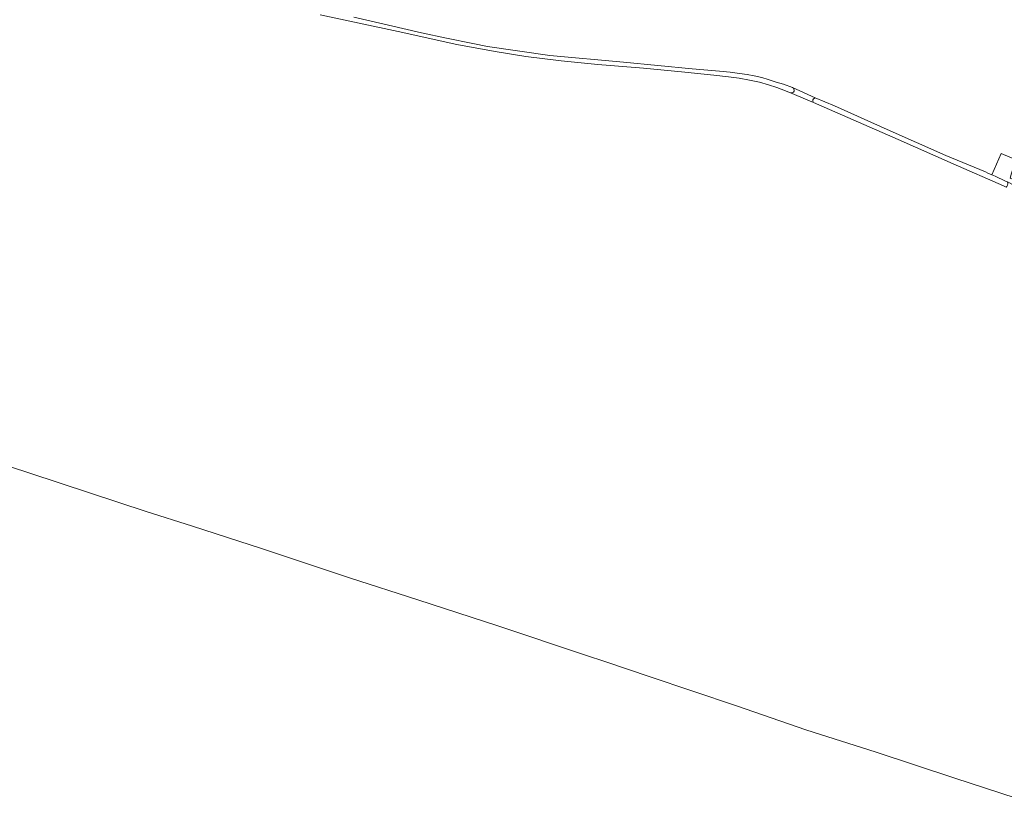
# Model space of a CAD drawing. Header units: metres. Extents: x 33225 to 36661, y 376385 to 377815.
# Tile 2 of 49: x 33993 to 34544, y 376581 to 377020. Entities that reach past the tile are written whole.
import ezdxf

# ---------------------------------------------------------------- set-up
doc = ezdxf.new("R2010")
doc.units = ezdxf.units.M
for name, color, linetype, lineweight in [('B-WE-GR-BOUWLAND-GV', 252, 'Continuous', 13), ('B-WE-GR-GRAS-GV', 252, 'Continuous', 13), ('B-WE-OG-TERREIN_CULTUURSCHEIDING-GV', 252, 'Continuous', 18), ('B-WE-OG-TERREIN_ERF-GV', 252, 'Continuous', 18), ('B-WE-OG-WATER-GV', 252, 'Continuous', 18)]:
    doc.layers.add(name, color=color, linetype=linetype, lineweight=lineweight)

msp = doc.modelspace()

# ---------------------------------------------------------------- linework, layer by layer
at = {"layer": 'B-WE-GR-BOUWLAND-GV'}
msp.add_lwpolyline([(34180.3, 377021.35), (34199.74, 377016.99), (34218.33, 377012.72), (34232.15, 377009.77), (34247, 377006.75), (34255.18, 377005.04), (34290.002, 377000), (34331.22, 376996.19), (34369.7, 376992.48), (34385, 376991.21), (34390.95, 376990.63), (34396.23, 376989.95), (34400.57, 376989.38), (34404.46, 376988.59), (34408.64, 376987.68), (34412.31, 376986.59), (34416.82, 376985.14), (34420.8, 376983.9), (34425.922, 376982.008), (34438.557, 376976.234), (34449.375, 376971.742), (34478.938, 376958.603), (34511.641, 376944.081), (34533.915, 376934.799), (34535.22, 376934.15), (34537.519, 376933.187), (34542.663, 376945.147), (34551.083, 376941.687)], dxfattribs=at)
at = {"layer": 'B-WE-GR-GRAS-GV'}
for points in [[(34545.408, 376926.301), (34543.894, 376927.129), (34515.701, 376939.268), (34485.043, 376953.017), (34437.72, 376973.679), (34424.842, 376979.099), (34419.45, 376981.07), (34417.04, 376982), (34412.41, 376983.51), (34407.47, 376985), (34401.75, 376986.25), (34396.01, 376987.28), (34390.02, 376987.98), (34381.91, 376988.92), (34365.65, 376990.63), (34342.56, 376992.88), (34316.9, 376994.98), (34296.4, 376996.92), (34276.68, 376999.46), (34259.52, 377002.18), (34237.95, 377006.16), (34205.15, 377013.41), (34161.52, 377022.69)], [(33968.04, 376776.36), (33998.45, 376766.5), (34032.97, 376755.13), (34064.24, 376744.81), (34090.06, 376736.53), (34128.65, 376724.07), (34177.94, 376707.73), (34216.26, 376695.35), (34260.99, 376680.83), (34309.56, 376664.65), (34321.9, 376660.52), (34345.74, 376652.53), (34394.51, 376636.04), (34433.33, 376622.65), (34472.73, 376610.09), (34516.72, 376595.58), (34559.63, 376581.47)]]:
    msp.add_lwpolyline(points, dxfattribs=at)
at = {"layer": 'B-WE-OG-TERREIN_CULTUURSCHEIDING-GV'}
msp.add_lwpolyline([(34425.922, 376982.008), (34426.396, 376981.674), (34426.714, 376981.19), (34426.833, 376980.622), (34426.736, 376980.051), (34426.437, 376979.555), (34425.976, 376979.202), (34425.419, 376979.043), (34424.842, 376979.099), (34437.72, 376973.679), (34437.188, 376974.385), (34437.185, 376975.269), (34437.542, 376975.752), (34438.557, 376976.234)], close=True, dxfattribs=at)
at = {"layer": 'B-WE-OG-TERREIN_ERF-GV'}
msp.add_lwpolyline([(34575.643, 376919.02), (34547.765, 376931.346), (34548.497, 376934.051), (34551.083, 376941.687), (34542.663, 376945.147), (34537.519, 376933.187), (34539.275, 376932.452), (34545.103, 376929.739), (34546.24, 376929.21), (34552.59, 376926.01), (34574.519, 376916), (34574.631, 376915.949)], close=True, dxfattribs=at)
at = {"layer": 'B-WE-OG-WATER-GV'}
msp.add_lwpolyline([(34161.52, 377022.69), (34205.15, 377013.41), (34237.95, 377006.16), (34259.52, 377002.18), (34276.68, 376999.46), (34296.4, 376996.92), (34316.9, 376994.98), (34342.56, 376992.88), (34365.65, 376990.63), (34381.91, 376988.92), (34390.02, 376987.98), (34396.01, 376987.28), (34401.75, 376986.25), (34407.47, 376985), (34412.41, 376983.51), (34417.04, 376982), (34419.45, 376981.07), (34424.842, 376979.099), (34425.419, 376979.043), (34425.976, 376979.202), (34426.437, 376979.555), (34426.736, 376980.051), (34426.833, 376980.622), (34426.714, 376981.19), (34426.396, 376981.674), (34425.922, 376982.008), (34420.8, 376983.9), (34416.82, 376985.14), (34412.31, 376986.59), (34408.64, 376987.68), (34404.46, 376988.59), (34400.57, 376989.38), (34396.23, 376989.95), (34390.95, 376990.63), (34385, 376991.21), (34369.7, 376992.48), (34331.22, 376996.19), (34290.002, 377000), (34255.18, 377005.04), (34247, 377006.75), (34232.15, 377009.77), (34218.33, 377012.72), (34199.74, 377016.99), (34180.3, 377021.35)], dxfattribs=at)
msp.add_lwpolyline([(34478.938, 376958.603), (34449.375, 376971.742), (34438.557, 376976.234), (34437.542, 376975.752), (34437.185, 376975.269), (34437.188, 376974.385), (34437.72, 376973.679), (34485.043, 376953.017), (34515.701, 376939.268), (34543.894, 376927.129), (34545.408, 376926.301), (34545.87, 376926.7), (34546.27, 376927.43), (34546.43, 376928.16), (34546.24, 376929.21), (34545.103, 376929.739), (34539.275, 376932.452), (34537.519, 376933.187), (34535.22, 376934.15), (34533.915, 376934.799), (34511.641, 376944.081)], close=True, dxfattribs=at)

doc.saveas('drawing.dxf')
